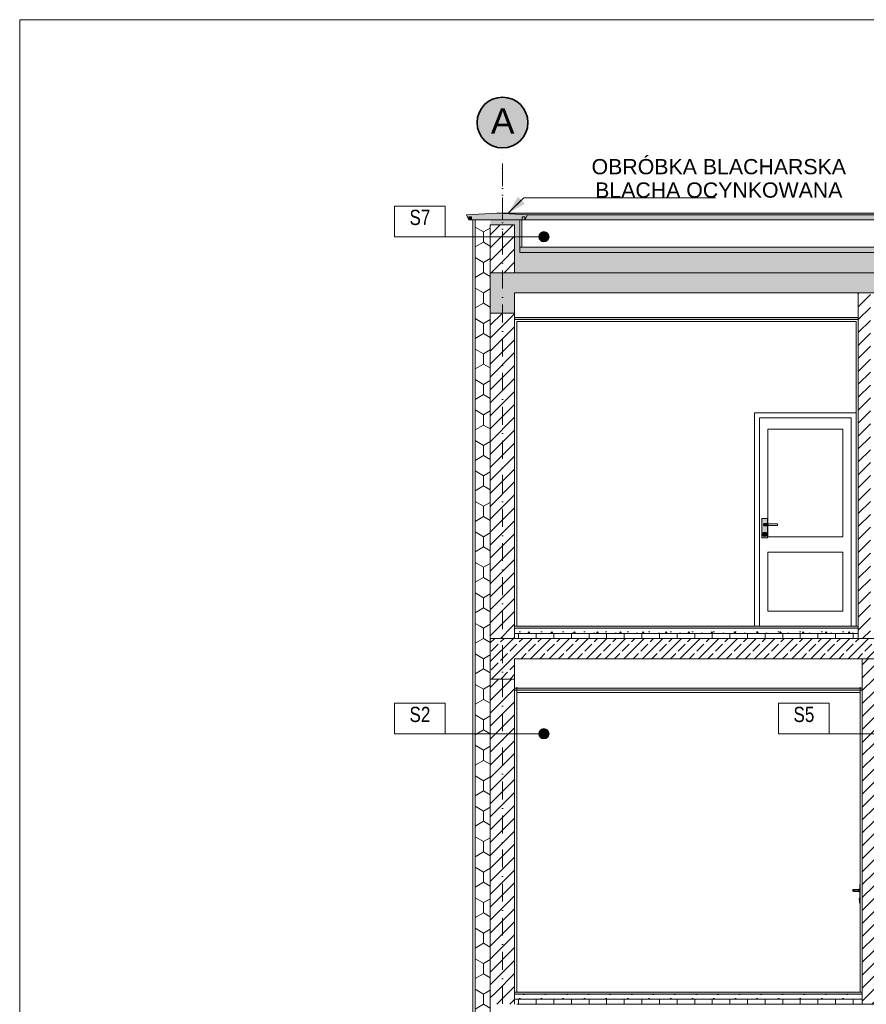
# Model space of a CAD drawing. Header units: millimetres. Extents: x -101298 to -58298, y 45839 to 66839.
# Tile 12 of 124: x -101298 to -92968, y 57149 to 66839. Entities that reach past the tile are written whole.
import ezdxf

# ---------------------------------------------------------------- set-up
doc = ezdxf.new("R2010")
doc.units = ezdxf.units.MM
doc.header["$MEASUREMENT"] = 0
doc.linetypes.add('Kropki i Kreski', pattern=[335.138881, 176.388884, -88.194442, 0, -70.555556])
for name, color, linetype, lineweight in [('Nowe_Konstrukcja - Belki_Nr_pióra__106', 252, 'Continuous', 13), ('Nowe_Konstrukcja - Belki_Nr_pióra__3', 7, 'Continuous', 13), ('Nowe_Konstrukcja - Stropy_Nr_pióra__21', 7, 'Continuous', 20), ('Nowe_Konstrukcja - Stropy_Nr_pióra__3', 7, 'Continuous', 13), ('Nowe_Konstrukcja - Ściany zew_Nr_pióra__106', 252, 'Continuous', 13), ('Nowe_Konstrukcja - Ściany zew_Nr_pióra__18', 9, 'Continuous', 15), ('Nowe_Konstrukcja - Ściany zew_Nr_pióra__19', 255, 'Continuous', 0), ('Nowe_Konstrukcja - Ściany zew_Nr_pióra__3', 7, 'Continuous', 13), ('Nowe_Osie_Nr_pióra__19', 255, 'Continuous', 0), ('Nowe_Osie_Nr_pióra__3', 7, 'Continuous', 13), ('Nowe_Osie_Nr_pióra__4', 8, 'Continuous', 13), ('Nowe_Osie_Nr_pióra__7', 7, 'Continuous', 35), ('Nowe_Tabelka_Nr_pióra__7', 7, 'Continuous', 35), ('Nowe_zagospodarowanie_Nr_pióra__21', 7, 'Continuous', 20)]:
    doc.layers.add(name, color=color, linetype=linetype, lineweight=lineweight)
for name, color, linetype, lineweight, true_color in [('Nowe_Konstrukcja - Belki_Nr_pióra__23', 7, 'Continuous', 13, 0x858585), ('Nowe_Konstrukcja - Stropy_Nr_pióra__23', 7, 'Continuous', 13, 0x858585), ('Nowe_Konstrukcja - Ściany zew_Nr_pióra__102', 7, 'Continuous', 13, 0x3e3e3e), ('Nowe_Konstrukcja - Ściany zew_Nr_pióra__142', 7, 'Continuous', 0, 0xe8e8e8), ('Nowe_Konstrukcja - Ściany zew_Nr_pióra__23', 7, 'Continuous', 13, 0x858585), ('Nowe_Konstrukcja - Ściany zew_Nr_pióra__61', 7, 'Continuous', 18, 0x6a6a6a), ('Nowe_Konstrukcja - Ściany zew_Nr_pióra__62', 7, 'Continuous', 18, 0xaaaaaa), ('Nowe_Opisy - Etykiety_Nr_pióra__81', 7, 'Continuous', 13, 0x6a6a6a)]:
    doc.layers.add(name, color=color, linetype=linetype, lineweight=lineweight, true_color=true_color)
doc.layers.add('Nowe_zagospodarowanie', color=7, linetype='Continuous')
doc.styles.add('STYL_AUTOMATYCZNY_1', font='arial.ttf')
doc.styles.add('STYL_AUTOMATYCZNY_2', font='arial.ttf', dxfattribs={"width": 0.8})
doc.dimstyles.new('STYL_AUTOMATYCZNY__2', dxfattribs={"dimtxt": 0.18, "dimasz": 182.4, "dimexe": 0.18, "dimexo": 0.0625, "dimgap": 0, "dimtad": 0, "dimtih": 1, "dimtoh": 1, "dimdec": 4, "dimzin": 0, "dimdsep": 46, "dimcen": 0.09, "dimadec": 0, "dimazin": 0, "dimtfac": 1, "dimtdec": 4, "dimtmove": 0, "dimatfit": 3, "dimldrblk": 'ARROWHEAD_5', "dimfxl": 0, "dimtolj": 1, "dimtzin": 0, "dimarcsym": 0})
pattern_1 = [(90, (0, 0), (-173.20508, 0), [100, -200]), (90, (-86.6, 150), (-173.20508, 0), [100, -200]), (150, (-4e-14, 100), (86.60254, 150), [100, -200]), (150, (-173.2, 100), (86.60254, 150), [100, -200]), (210, (0, 0), (-86.60254, 150), [100, -200]), (210, (-173.2, -7e-14), (-86.60254, 150), [100, -200])]
pattern_2 = [(0, (0, 0), (0, 389.7114), [24.375, -200.625]), (0, (112.5, 194.86), (0, 389.7114), [24.375, -200.625]), (60, (0, 0), (-337.5, 194.8557), [24.375, -200.625]), (60, (225, 0), (-337.5, 194.8557), [24.375, -200.625]), (120, (24.37, 0), (337.5, 194.8557), [24.375, -200.625]), (120, (249.38, 0), (337.5, 194.8557), [24.375, -200.625]), (0, (0, 37.5), (0, 75), [0, -75, 0, -112.5]), (45, (37.5, 37.5), (-53.03301, 53.03301), [0, -56.25, 0, -93.75])]
pattern_3 = [(45, (0, 0), (-63.63961, 63.63961), [])]
pattern_4 = [(45, (0, 0), (-91.92388, 91.92388), []), (45, (-45.96, 45.96), (-91.92388, 91.92388), [97.5, -32.5])]

# ---------------------------------------------------------------- blocks, each defined once
blk = doc.blocks.new('Polilinia_2_1', base_point=(-96139.6, 59812))
at = {"layer": 'Nowe_zagospodarowanie', "linetype": 'Continuous', "lineweight": 0, "true_color": 0x000000}
blk.add_hatch(color=18, dxfattribs=at).paths.add_polyline_path([(-96189.6, 59812), (-96185.8, 59792.8), (-96174.9, 59776.6), (-96158.7, 59765.8), (-96139.6, 59762), (-96120.5, 59765.8), (-96104.2, 59776.6), (-96093.4, 59792.8), (-96089.6, 59812), (-96093.4, 59831.1), (-96104.2, 59847.3), (-96120.5, 59858.2), (-96139.6, 59862), (-96158.7, 59858.2), (-96174.9, 59847.3), (-96185.8, 59831.1)])
at = {"layer": 'Nowe_zagospodarowanie_Nr_pióra__21', "color": 7, "linetype": 'Continuous', "lineweight": 20, "flags": 128}
blk.add_lwpolyline([(-96189.6, 59812), (-97110.1, 59812), (-97610.1, 59812), (-97610.1, 60062), (-97610.1, 60112), (-97110.1, 60112), (-97110.1, 59812)], dxfattribs=at)
at = {"layer": 'Nowe_zagospodarowanie_Nr_pióra__21', "color": 7, "linetype": 'Continuous', "lineweight": 20}
blk.add_circle((-96139.6, 59812), 50, dxfattribs=at)
blk = doc.blocks.new('Polilinia_3_1', base_point=(-92361.2, 59812))
at = {"layer": 'Nowe_zagospodarowanie', "linetype": 'Continuous', "lineweight": 0, "true_color": 0x000000}
blk.add_hatch(color=18, dxfattribs=at).paths.add_polyline_path([(-92411.2, 59812), (-92407.4, 59792.8), (-92396.5, 59776.6), (-92380.3, 59765.8), (-92361.2, 59762), (-92342, 59765.8), (-92325.8, 59776.6), (-92315, 59792.8), (-92311.2, 59812), (-92315, 59831.1), (-92325.8, 59847.3), (-92342, 59858.2), (-92361.2, 59862), (-92380.3, 59858.2), (-92396.5, 59847.3), (-92407.4, 59831.1)])
at = {"layer": 'Nowe_zagospodarowanie_Nr_pióra__21', "color": 7, "linetype": 'Continuous', "lineweight": 20, "flags": 128}
blk.add_lwpolyline([(-92411.2, 59812), (-93331.7, 59812), (-93831.7, 59812), (-93831.7, 60062), (-93831.7, 60112), (-93331.7, 60112), (-93331.7, 59812)], dxfattribs=at)
at = {"layer": 'Nowe_zagospodarowanie_Nr_pióra__21', "color": 7, "linetype": 'Continuous', "lineweight": 20}
blk.add_circle((-92361.2, 59812), 50, dxfattribs=at)
blk = doc.blocks.new('Polilinia_8_1', base_point=(-96139.6, 64703))
at = {"layer": 'Nowe_zagospodarowanie', "linetype": 'Continuous', "lineweight": 0, "true_color": 0x000000}
blk.add_hatch(color=18, dxfattribs=at).paths.add_polyline_path([(-96189.6, 64703), (-96185.8, 64683.9), (-96174.9, 64667.7), (-96158.7, 64656.8), (-96139.6, 64653), (-96120.5, 64656.8), (-96104.2, 64667.7), (-96093.4, 64683.9), (-96089.6, 64703), (-96093.4, 64722.2), (-96104.2, 64738.4), (-96120.5, 64749.2), (-96139.6, 64753), (-96158.7, 64749.2), (-96174.9, 64738.4), (-96185.8, 64722.2)])
at = {"layer": 'Nowe_zagospodarowanie_Nr_pióra__21', "color": 7, "linetype": 'Continuous', "lineweight": 20, "flags": 128}
blk.add_lwpolyline([(-96189.6, 64703), (-97110.1, 64703), (-97610.1, 64703), (-97610.1, 64953), (-97610.1, 65003), (-97110.1, 65003), (-97110.1, 64703)], dxfattribs=at)
at = {"layer": 'Nowe_zagospodarowanie_Nr_pióra__21', "color": 7, "linetype": 'Continuous', "lineweight": 20}
blk.add_circle((-96139.6, 64703), 50, dxfattribs=at)
blk = doc.blocks.new('ARROWHEAD_5')
at = {"linetype": 'Continuous', "lineweight": 0}
blk.add_hatch(color=0, dxfattribs=at).paths.add_polyline_path([(-1, 0.2679), (0, 0), (-1, -0.2679)])
at = {"color": 0, "linetype": 'Continuous', "lineweight": 0}
blk.add_line((0, 0), (-1, 0), dxfattribs=at)

msp = doc.modelspace()

# ---------------------------------------------------------------- hatches: boundary and pattern name
at = {"layer": 'Nowe_Konstrukcja - Belki_Nr_pióra__106', "linetype": 'Continuous', "lineweight": 13}
for points in [[(-70407.5, 64934.2), (-96602.8, 64934.2), (-96302.8, 64919.4), (-70707.1, 64919.4)], [(-96877.4, 64898.5), (-96877.4, 64869.7), (-96852.8, 64869.7), (-96852.8, 64898.5)]]:
    msp.add_hatch(color=252, dxfattribs=at).paths.add_polyline_path(points)
at = {"layer": 'Nowe_Konstrukcja - Belki_Nr_pióra__23', "linetype": 'Continuous', "lineweight": 13, "true_color": 0x858585}
msp.add_hatch(color=252, dxfattribs=at).paths.add_polyline_path([(-96352.8, 64869.4), (-96352.8, 64898.5), (-96328.2, 64898.5), (-96328.2, 64869.7), (-96302.8, 64919.4), (-96602.8, 64934.2), (-96902.8, 64919.4), (-96877.4, 64869.7), (-96877.4, 64898.5), (-96852.8, 64898.5), (-96852.8, 64869.4)])
at = {"layer": 'Nowe_Konstrukcja - Stropy_Nr_pióra__23', "linetype": 'Continuous', "lineweight": 0, "true_color": 0xe0e0e0}
for points in [[(-96352.8, 64898.5), (-96352.8, 64869.4), (-70657.2, 64869.4), (-70657.2, 64898.5), (-70669.3, 64898.5), (-70669.3, 64869.7), (-96328.2, 64869.7), (-96328.2, 64898.5)], [(-96302.8, 64919.4), (-96328.2, 64869.7), (-70681.7, 64869.7), (-70707.1, 64919.4)], [(-93047.8, 63909.4), (-96427.8, 63909.4), (-96427.8, 63889.4), (-93047.8, 63889.4)], [(-93047.8, 60869.4), (-96407.8, 60869.4), (-96407.8, 60849.4), (-93047.8, 60849.4)], [(-93007.4, 60259.4), (-96427, 60259.4), (-96427, 60239.4), (-93007.4, 60239.4)], [(-93007.8, 57269.4), (-96427.8, 57269.4), (-96427.8, 57249.4), (-93007.8, 57249.4)]]:
    msp.add_hatch(color=254, dxfattribs=at).paths.add_polyline_path(points)
at = {"layer": 'Nowe_Konstrukcja - Stropy_Nr_pióra__23', "linetype": 'Continuous', "lineweight": 13, "true_color": 0x858585}
msp.add_hatch(color=252, dxfattribs=at).paths.add_polyline_path([(-82267.8, 64599.4), (-96377.8, 64599.4), (-96377.8, 64549.4), (-82267.8, 64549.4)])
h = msp.add_hatch(dxfattribs=at)
h.set_pattern_fill('Beton_zbrojony_0001', color=252, style=0, pattern_type=2)
h.set_pattern_definition(pattern_4)
h.paths.add_polyline_path([(-96667.8, 64349.4), (-96667.8, 63949.4), (-96427.8, 63949.4), (-96427.8, 64149.4), (-86767.8, 64149.4), (-86767.8, 63949.4), (-86527.8, 63949.4), (-86527.8, 64149.4), (-82267.8, 64149.4), (-82267.8, 64349.4)])
h = msp.add_hatch(dxfattribs=at)
h.set_pattern_fill('Styropian_0001', color=252, style=0, pattern_type=2)
h.set_pattern_definition(pattern_1)
h.paths.add_polyline_path([(-93047.8, 60799.4), (-96425.4, 60799.4), (-96425.4, 60749.4), (-93047.8, 60749.4)])
h = msp.add_hatch(dxfattribs=at)
h.set_pattern_fill('Beton_lekki_0001', color=252, style=0, pattern_type=2)
h.set_pattern_definition(pattern_2)
h.paths.add_polyline_path([(-93047.8, 60849.4), (-96407.8, 60849.4), (-96407.8, 60799.4), (-93047.8, 60799.4)])
h = msp.add_hatch(dxfattribs=at)
h.set_pattern_fill('Beton_zbrojony_0001', color=252, style=0, pattern_type=2)
h.set_pattern_definition(pattern_4)
h.paths.add_polyline_path([(-96667.8, 60349.4), (-96427.8, 60349.4), (-96427.8, 60549.4), (-86767.8, 60549.4), (-86767.8, 60349.4), (-86527.8, 60349.4), (-86527.8, 60549.4), (-86527.8, 60749.4), (-96667.8, 60749.4), (-96667.8, 60549.4)])
h = msp.add_hatch(dxfattribs=at)
h.set_pattern_fill('Beton_lekki_0001', color=252, style=0, pattern_type=2)
h.set_pattern_definition(pattern_2)
h.paths.add_polyline_path([(-93007.8, 57249.4), (-96427.8, 57249.4), (-96427.8, 57199.4), (-93007.8, 57199.4)])
h = msp.add_hatch(dxfattribs=at)
h.set_pattern_fill('Styropian_0001', color=252, style=0, pattern_type=2)
h.set_pattern_definition(pattern_1)
h.paths.add_polyline_path([(-93007.8, 57199.4), (-96427.8, 57199.4), (-96427.8, 57149.4), (-93007.8, 57149.4)])
at = {"layer": 'Nowe_Konstrukcja - Ściany zew_Nr_pióra__102', "linetype": 'Continuous', "lineweight": 13, "true_color": 0x3e3e3e}
for points in [[(-93978.2, 61875.4), (-93979, 61875.9), (-93980.8, 61869.4), (-93979.8, 61869.4)], [(-93979.8, 61869.4), (-93980.8, 61869.4), (-93979, 61862.9), (-93978.2, 61863.4)], [(-93973.8, 61879.8), (-93974.3, 61880.7), (-93979, 61875.9), (-93978.2, 61875.4)], [(-93978.2, 61863.4), (-93979, 61862.9), (-93974.3, 61858.1), (-93973.8, 61859)], [(-93973.8, 61859), (-93974.3, 61858.1), (-93967.8, 61856.4), (-93967.8, 61857.4)], [(-93967.8, 61857.4), (-93967.8, 61856.4), (-93961.3, 61858.1), (-93961.8, 61859)], [(-93961.8, 61859), (-93961.3, 61858.1), (-93960, 61859.4), (-93961.4, 61859.4)], [(-93973.9, 61786.9), (-93974.7, 61787.4), (-93975.8, 61783.4), (-93974.8, 61783.4)], [(-93974.8, 61783.4), (-93975.8, 61783.4), (-93974.7, 61779.4), (-93973.9, 61779.9)], [(-93973.9, 61779.9), (-93974.7, 61779.4), (-93971.8, 61776.5), (-93971.3, 61777.3)], [(-93971.3, 61777.3), (-93971.8, 61776.5), (-93967.8, 61775.4), (-93967.8, 61776.4)], [(-93967.8, 61776.4), (-93967.8, 61775.4), (-93963.8, 61776.5), (-93964.3, 61777.3)], [(-93964.3, 61777.3), (-93963.8, 61776.5), (-93960.9, 61779.4), (-93961.7, 61779.9)], [(-93040.8, 58269.4), (-93040.8, 58263.4), (-93030.8, 58262.9), (-93030.8, 58269.4)], [(-93040.8, 58263.4), (-93040.8, 58259), (-93030.8, 58258.1), (-93030.8, 58262.9)], [(-93040.8, 58259), (-93040.8, 58257.4), (-93030.8, 58256.4), (-93030.8, 58258.1)], [(-93036.8, 58183.4), (-93036.8, 58179.9), (-93034.8, 58179.4), (-93034.8, 58183.4)], [(-93036.8, 58179.9), (-93036.8, 58177.3), (-93034.8, 58176.5), (-93034.8, 58179.4)], [(-93036.8, 58177.3), (-93036.8, 58176.4), (-93034.8, 58175.4), (-93034.8, 58176.5)]]:
    msp.add_hatch(color=250, dxfattribs=at).paths.add_polyline_path(points)
at = {"layer": 'Nowe_Konstrukcja - Ściany zew_Nr_pióra__106', "linetype": 'Continuous', "lineweight": 13}
for points in [[(-93987.8, 61774.4), (-93989.8, 61774.4), (-93986.8, 61763.4), (-93985.1, 61764.4)], [(-93985.1, 61764.4), (-93986.8, 61763.4), (-93978.8, 61755.3), (-93977.8, 61757.1)], [(-93977.8, 61757.1), (-93978.8, 61755.3), (-93967.8, 61752.4), (-93967.8, 61754.4)], [(-93967.8, 61754.4), (-93967.8, 61752.4), (-93956.8, 61755.3), (-93957.8, 61757.1)], [(-93961.7, 61786.9), (-93960.9, 61787.4), (-93963.8, 61790.3), (-93964.3, 61789.5)], [(-93091.8, 58260.7), (-93091.8, 58264.4), (-93098.8, 58264.4), (-93098.8, 58260.7)], [(-93040.8, 58259.4), (-93040.8, 58260.7), (-93091.8, 58260.7), (-93091.8, 58259.4)], [(-93034.8, 58164.4), (-93034.8, 58157.1), (-93030.8, 58155.3), (-93030.8, 58163.4)]]:
    msp.add_hatch(color=252, dxfattribs=at).paths.add_polyline_path(points)
at = {"layer": 'Nowe_Konstrukcja - Ściany zew_Nr_pióra__142', "linetype": 'Continuous', "lineweight": 0, "true_color": 0xe8e8e8}
for points in [[(-93947.8, 61774.4), (-93945.8, 61774.4), (-93948.7, 61785.4), (-93950.5, 61784.4)], [(-93091.8, 58278.1), (-93091.8, 58279.4), (-93098.8, 58279.4), (-93098.8, 58278.1)], [(-93091.8, 58274.4), (-93091.8, 58278.1), (-93098.8, 58278.1), (-93098.8, 58274.4)], [(-93040.8, 58278.1), (-93040.8, 58279.4), (-93091.8, 58279.4), (-93091.8, 58278.1)], [(-93040.8, 58274.4), (-93040.8, 58278.1), (-93091.8, 58278.1), (-93091.8, 58274.4)]]:
    msp.add_hatch(color=254, dxfattribs=at).paths.add_polyline_path(points)
at = {"layer": 'Nowe_Konstrukcja - Ściany zew_Nr_pióra__18', "linetype": 'Continuous', "lineweight": 15}
h = msp.add_hatch(color=9, dxfattribs=at)
h.paths.add_polyline_path([(-93939.3, 61929.4), (-93996.3, 61929.4), (-93996.3, 61739.4), (-93939.3, 61739.4), (-93939.3, 61859.5), (-93942.8, 61859.4), (-93960, 61859.4), (-93961.3, 61858.1), (-93967.8, 61856.4), (-93974.3, 61858.1), (-93979, 61862.9), (-93980.8, 61869.4), (-93979, 61875.9), (-93974.3, 61880.7), (-93967.8, 61882.4), (-93961.3, 61880.7), (-93960, 61879.4), (-93942.8, 61879.4), (-93939.3, 61879.3)])
h.paths.add_polyline_path([(-93986.8, 61763.4), (-93989.8, 61774.4), (-93986.8, 61785.4), (-93978.8, 61793.5), (-93967.8, 61796.4), (-93956.8, 61793.5), (-93948.7, 61785.4), (-93945.8, 61774.4), (-93948.7, 61763.4), (-93956.8, 61755.3), (-93967.8, 61752.4), (-93978.8, 61755.3)], flags=0)
for points in [[(-93967.8, 61859.4), (-93942.8, 61859.4), (-93942.8, 61879.4), (-93967.8, 61879.4), (-93972.8, 61878.1), (-93976.5, 61874.4), (-93977.8, 61869.4), (-93976.5, 61864.4), (-93972.8, 61860.7)], [(-93942.8, 61879.4), (-93942.8, 61859.4), (-93929.4, 61859.8), (-93929.4, 61879)], [(-93950.5, 61764.4), (-93948.7, 61763.4), (-93945.8, 61774.4), (-93947.8, 61774.4)], [(-93027.8, 58139.4), (-93027.8, 58329.4), (-93030.8, 58329.4), (-93030.8, 58139.4)], [(-93034.8, 58194.4), (-93034.8, 58191.7), (-93030.8, 58193.5), (-93030.8, 58196.4)]]:
    msp.add_hatch(color=9, dxfattribs=at).paths.add_polyline_path(points)
h = msp.add_hatch(color=9, dxfattribs=at)
h.paths.add_polyline_path([(-93987.8, 61774.4), (-93985.1, 61764.4), (-93977.8, 61757.1), (-93967.8, 61754.4), (-93957.8, 61757.1), (-93950.5, 61764.4), (-93947.8, 61774.4), (-93950.5, 61784.4), (-93957.8, 61791.7), (-93967.8, 61794.4), (-93977.8, 61791.7), (-93985.1, 61784.4)])
h.paths.add_polyline_path([(-93975.8, 61783.4), (-93974.7, 61787.4), (-93971.8, 61790.3), (-93967.8, 61791.4), (-93963.8, 61790.3), (-93960.9, 61787.4), (-93959.8, 61783.4), (-93960.9, 61779.4), (-93963.8, 61776.5), (-93967.8, 61775.4), (-93971.8, 61776.5), (-93974.7, 61779.4)], flags=0)
at = {"layer": 'Nowe_Konstrukcja - Ściany zew_Nr_pióra__19', "linetype": 'Continuous', "lineweight": 0}
for points in [[(-93957.8, 61791.7), (-93956.8, 61793.5), (-93967.8, 61796.4), (-93967.8, 61794.4)], [(-93950.5, 61784.4), (-93948.7, 61785.4), (-93956.8, 61793.5), (-93957.8, 61791.7)]]:
    msp.add_hatch(color=255, dxfattribs=at).paths.add_polyline_path(points)
at = {"layer": 'Nowe_Konstrukcja - Ściany zew_Nr_pióra__23', "linetype": 'Continuous', "lineweight": 13, "true_color": 0x858585}
h = msp.add_hatch(dxfattribs=at)
h.set_pattern_fill('Styropian_0001', color=252, style=0, pattern_type=2)
h.set_pattern_definition(pattern_1)
h.paths.add_polyline_path([(-96667.8, 64869.4), (-96817.8, 64869.4), (-96817.8, 60869.4), (-96667.8, 60869.4)])
h = msp.add_hatch(dxfattribs=at)
h.set_pattern_fill('Styropian_0001', color=252, style=0, pattern_type=2)
h.set_pattern_definition(pattern_1)
h.paths.add_polyline_path([(-96667.8, 64869.4), (-96667.8, 64819.4), (-96547.8, 64819.4), (-96427.8, 64819.4), (-96427.8, 64549.4), (-96427.8, 64449.4), (-82267.8, 64449.4), (-82267.8, 64549.4), (-96377.8, 64549.4), (-96377.8, 64869.4), (-96427.8, 64869.4), (-96547.8, 64869.4)])
h = msp.add_hatch(dxfattribs=at)
h.set_pattern_fill('Bloczki_ceramiczne_0001', color=252, style=0, pattern_type=2)
h.set_pattern_definition(pattern_3)
h.paths.add_polyline_path([(-96427.8, 64819.4), (-96667.8, 64819.4), (-96667.8, 64469.4), (-96427.8, 64469.4)])
h = msp.add_hatch(dxfattribs=at)
h.set_pattern_fill('Bloczki_ceramiczne_0001', color=252, style=0, pattern_type=2)
h.set_pattern_definition(pattern_3)
h.paths.add_polyline_path([(-96667.8, 64469.4), (-96667.8, 64349.4), (-96547.8, 64349.4), (-96427.8, 64349.4), (-96427.8, 64469.4)])
h = msp.add_hatch(dxfattribs=at)
h.set_pattern_fill('Styropian_0001', color=252, style=0, pattern_type=2)
h.set_pattern_definition(pattern_1)
h.paths.add_polyline_path([(-82267.8, 64449.4), (-96427.8, 64449.4), (-96427.8, 64349.4), (-82267.8, 64349.4)])
h = msp.add_hatch(dxfattribs=at)
h.set_pattern_fill('Bloczki_ceramiczne_0001', color=252, style=0, pattern_type=2)
h.set_pattern_definition(pattern_3)
h.paths.add_polyline_path([(-92927.8, 64149.4), (-93047.8, 64149.4), (-93047.8, 60749.1), (-92927.8, 60749.1)])
h = msp.add_hatch(dxfattribs=at)
h.set_pattern_fill('Bloczki_ceramiczne_0001', color=252, style=0, pattern_type=2)
h.set_pattern_definition(pattern_3)
h.paths.add_polyline_path([(-96667.8, 63952.1), (-96667.8, 60869.4), (-96427.8, 60869.4), (-96427.8, 63952.1)])
for points in [[(-93961.8, 61879.8), (-93961.3, 61880.7), (-93967.8, 61882.4), (-93967.8, 61881.4)], [(-93961.8, 61879.8), (-93961.4, 61879.4), (-93960, 61879.4), (-93961.3, 61880.7)], [(-93964.3, 61789.5), (-93963.8, 61790.3), (-93967.8, 61791.4), (-93967.8, 61790.4)], [(-93957.8, 61757.1), (-93956.8, 61755.3), (-93948.7, 61763.4), (-93950.5, 61764.4)], [(-93040.8, 58260.7), (-93040.8, 58264.4), (-93091.8, 58264.4), (-93091.8, 58260.7)], [(-93034.8, 58174.4), (-93034.8, 58164.4), (-93030.8, 58163.4), (-93030.8, 58174.4)]]:
    msp.add_hatch(color=252, dxfattribs=at).paths.add_polyline_path(points)
h = msp.add_hatch(dxfattribs=at)
h.set_pattern_fill('Styropian_0001', color=252, style=0, pattern_type=2)
h.set_pattern_definition(pattern_1)
h.paths.add_polyline_path([(-96667.8, 60869.4), (-96817.8, 60869.4), (-96817.8, 57269.4), (-96667.8, 57269.4)])
h = msp.add_hatch(dxfattribs=at)
h.set_pattern_fill('Bloczki_ceramiczne_0001', color=252, style=0, pattern_type=2)
h.set_pattern_definition(pattern_3)
h.paths.add_polyline_path([(-96667.8, 60749.4), (-96547.8, 60749.4), (-96427.8, 60749.4), (-96427.8, 60869.4), (-96667.8, 60869.4)])
h = msp.add_hatch(dxfattribs=at)
h.set_pattern_fill('Bloczki_ceramiczne_0001', color=252, style=0, pattern_type=2)
h.set_pattern_definition(pattern_3)
h.paths.add_polyline_path([(-92887.8, 60549.4), (-93007.8, 60549.4), (-93007.8, 57149.4), (-92887.8, 57149.4)])
h = msp.add_hatch(dxfattribs=at)
h.set_pattern_fill('Bloczki_ceramiczne_0001', color=252, style=0, pattern_type=2)
h.set_pattern_definition(pattern_3)
h.paths.add_polyline_path([(-96667.8, 57269.4), (-96427.8, 57269.4), (-96427.8, 60349.4), (-96667.8, 60349.4)])
h = msp.add_hatch(dxfattribs=at)
h.set_pattern_fill('Styropian_0001', color=252, style=0, pattern_type=2)
h.set_pattern_definition(pattern_1)
h.paths.add_polyline_path([(-96667.8, 57269.4), (-96817.8, 57269.4), (-96817.8, 53669.4), (-96667.8, 53669.4)])
h = msp.add_hatch(dxfattribs=at)
h.set_pattern_fill('Bloczki_ceramiczne_0001', color=252, style=0, pattern_type=2)
h.set_pattern_definition(pattern_3)
h.paths.add_polyline_path([(-96667.8, 57149.4), (-96547.8, 57149.4), (-96427.8, 57149.4), (-96427.8, 57269.4), (-96667.8, 57269.4)])
at = {"layer": 'Nowe_Konstrukcja - Ściany zew_Nr_pióra__61', "linetype": 'Continuous', "lineweight": 18, "true_color": 0x6a6a6a}
for points in [[(-93979.8, 61869.4), (-93978.2, 61863.4), (-93973.8, 61859), (-93967.8, 61857.4), (-93961.8, 61859), (-93961.4, 61859.4), (-93967.8, 61859.4), (-93972.8, 61860.7), (-93976.5, 61864.4), (-93977.8, 61869.4), (-93976.5, 61874.4), (-93972.8, 61878.1), (-93967.8, 61879.4), (-93961.4, 61879.4), (-93961.8, 61879.8), (-93967.8, 61881.4), (-93973.8, 61879.8), (-93978.2, 61875.4)], [(-93967.8, 61881.4), (-93967.8, 61882.4), (-93974.3, 61880.7), (-93973.8, 61879.8)], [(-93960.8, 61783.4), (-93961.7, 61786.9), (-93964.3, 61789.5), (-93967.8, 61790.4), (-93971.3, 61789.5), (-93973.9, 61786.9), (-93974.8, 61783.4), (-93973.9, 61779.9), (-93971.3, 61777.3), (-93967.8, 61776.4), (-93964.3, 61777.3), (-93961.7, 61779.9)], [(-93971.3, 61789.5), (-93971.8, 61790.3), (-93974.7, 61787.4), (-93973.9, 61786.9)], [(-93961.7, 61779.9), (-93960.9, 61779.4), (-93959.8, 61783.4), (-93960.8, 61783.4)], [(-93040.8, 58275.4), (-93040.8, 58269.4), (-93030.8, 58269.4), (-93030.8, 58275.9)], [(-93036.8, 58190.4), (-93036.8, 58189.5), (-93034.8, 58190.3), (-93034.8, 58191.4)], [(-93036.8, 58189.5), (-93036.8, 58186.9), (-93034.8, 58187.4), (-93034.8, 58190.3)], [(-93036.8, 58186.9), (-93036.8, 58183.4), (-93034.8, 58183.4), (-93034.8, 58187.4)]]:
    msp.add_hatch(color=251, dxfattribs=at).paths.add_polyline_path(points)
at = {"layer": 'Nowe_Konstrukcja - Ściany zew_Nr_pióra__62', "linetype": 'Continuous', "lineweight": 18, "true_color": 0xaaaaaa}
for points in [[(-93977.8, 61791.7), (-93978.8, 61793.5), (-93986.8, 61785.4), (-93985.1, 61784.4)], [(-93091.8, 58264.4), (-93091.8, 58269.4), (-93098.8, 58269.4), (-93098.8, 58264.4)], [(-93040.8, 58264.4), (-93040.8, 58269.4), (-93091.8, 58269.4), (-93091.8, 58264.4)], [(-93034.8, 58184.4), (-93034.8, 58174.4), (-93030.8, 58174.4), (-93030.8, 58185.4)], [(-93034.8, 58157.1), (-93034.8, 58154.4), (-93030.8, 58152.4), (-93030.8, 58155.3)]]:
    msp.add_hatch(color=253, dxfattribs=at).paths.add_polyline_path(points)
at = {"layer": 'Nowe_Osie_Nr_pióra__19', "linetype": 'Continuous', "lineweight": 0}
msp.add_hatch(color=255, dxfattribs=at).paths.add_polyline_path([(-96547.8, 65576.6, 1), (-96547.8, 66076.6, 1)])

# ---------------------------------------------------------------- linework, layer by layer
at = {"layer": 'Nowe_Konstrukcja - Belki_Nr_pióra__3', "color": 7, "linetype": 'Continuous', "lineweight": 13}
for p, q in [((-96902.8, 64919.4), (-96602.8, 64934.2)), ((-70407.5, 64934.2), (-96602.8, 64934.2)), ((-96302.8, 64919.4), (-96602.8, 64934.2)), ((-96877.4, 64869.7), (-96902.8, 64919.4)), ((-96877.4, 64869.7), (-96877.4, 64898.5)), ((-96877.4, 64898.5), (-96852.8, 64898.5)), ((-96852.8, 64869.7), (-96877.4, 64869.7)), ((-96852.8, 64869.4), (-96852.8, 64898.5)), ((-96852.8, 64869.4), (-96352.8, 64869.4)), ((-96352.8, 64869.4), (-96352.8, 64898.5)), ((-96352.8, 64898.5), (-96328.2, 64898.5)), ((-70657.2, 64869.4), (-96352.8, 64869.4)), ((-96328.2, 64869.7), (-96302.8, 64919.4)), ((-96328.2, 64869.7), (-96328.2, 64898.5)), ((-70681.7, 64869.7), (-96328.2, 64869.7)), ((-70707.1, 64919.4), (-96302.8, 64919.4))]:
    msp.add_line(p, q, dxfattribs=at)
at = {"layer": 'Nowe_Konstrukcja - Stropy_Nr_pióra__21', "color": 7, "linetype": 'Continuous', "lineweight": 20, "flags": 128}
for points in [[(-96667.8, 64349.4), (-96667.8, 63949.4), (-96427.8, 63949.4), (-96427.8, 64149.4), (-86767.8, 64149.4), (-86767.8, 63949.4), (-86527.8, 63949.4), (-86527.8, 64149.4), (-82267.8, 64149.4), (-82267.8, 64349.4)], [(-96667.8, 60349.4), (-96427.8, 60349.4), (-96427.8, 60549.4), (-86767.8, 60549.4), (-86767.8, 60349.4), (-86527.8, 60349.4), (-86527.8, 60549.4), (-86527.8, 60749.4), (-96667.8, 60749.4), (-96667.8, 60549.4)]]:
    msp.add_lwpolyline(points, close=True, dxfattribs=at)
at = {"layer": 'Nowe_Konstrukcja - Stropy_Nr_pióra__3', "color": 7, "linetype": 'Continuous', "lineweight": 13}
for p, q in [((-96377.8, 64549.4), (-82661.6, 64549.4)), ((-96427.8, 63909.4), (-93047.8, 63909.4)), ((-96427.8, 63909.4), (-93047.8, 63909.4)), ((-96427.8, 63889.4), (-93047.8, 63889.4)), ((-96427.8, 63889.4), (-93047.8, 63889.4)), ((-96427.8, 60849.4), (-93047.8, 60849.4)), ((-96427.8, 60799.4), (-93047.8, 60799.4)), ((-96407.8, 60849.4), (-93047.8, 60849.4)), ((-96407.8, 60799.4), (-93047.8, 60799.4)), ((-96407.8, 60749.4), (-86527.8, 60749.4)), ((-96407.8, 60549.4), (-93007.8, 60549.4)), ((-96427, 60259.4), (-93007.4, 60259.4)), ((-96427, 60239.4), (-93007.4, 60239.4)), ((-96407.4, 60259.4), (-93007.4, 60259.4)), ((-96407.4, 60239.4), (-93007.4, 60239.4)), ((-96427.8, 57249.4), (-93007.8, 57249.4)), ((-96427.8, 57199.4), (-93007.8, 57199.4)), ((-96407.8, 57249.4), (-93007.8, 57249.4)), ((-96407.8, 57199.4), (-93007.8, 57199.4)), ((-96407.8, 57149.4), (-86527.8, 57149.4)), ((-96407.8, 57149.4), (-86527.8, 57149.4))]:
    msp.add_line(p, q, dxfattribs=at)
at = {"layer": 'Nowe_Konstrukcja - Ściany zew_Nr_pióra__3', "color": 7, "linetype": 'Continuous', "lineweight": 13}
for p, q in [((-96837.8, 60869.4), (-96837.8, 64869.4)), ((-96817.8, 60869.4), (-96817.8, 64869.4)), ((-96377.8, 64549.4), (-96377.8, 64869.4)), ((-96377.8, 64549.4), (-96377.8, 64869.4)), ((-96357.8, 64599.4), (-96357.8, 64869.4)), ((-96667.8, 64819.4), (-96427.8, 64819.4)), ((-96667.8, 64469.4), (-96667.8, 64819.4)), ((-96667.8, 64469.4), (-96667.8, 64819.4)), ((-96427.8, 64469.4), (-96427.8, 64819.4)), ((-96427.8, 64469.4), (-96427.8, 64819.4)), ((-96377.8, 64599.4), (-82622.4, 64599.4)), ((-96817.8, 60869.4), (-96817.8, 64469.4)), ((-96667.8, 60869.4), (-96667.8, 64469.4)), ((-96667.8, 64469.4), (-96667.8, 64469.4)), ((-96667.8, 60869.4), (-96667.8, 64469.4)), ((-96427.8, 64349.4), (-96427.8, 64469.4)), ((-96427.8, 64349.4), (-96427.8, 64469.4)), ((-96427.8, 60869.4), (-96427.8, 64149.4)), ((-96427.8, 60869.4), (-96427.8, 64149.4)), ((-93067.8, 64149.4), (-93047.8, 64149.4)), ((-93047.8, 60749.4), (-93047.8, 64149.4)), ((-93047.8, 60869.4), (-93047.8, 64149.4)), ((-96407.8, 63869.4), (-93067.8, 63869.4)), ((-96407.8, 60869.4), (-96407.8, 63869.4)), ((-93067.8, 62969.4), (-93067.8, 63869.4)), ((-93067.8, 60869.4), (-93067.8, 63869.4)), ((-94067.8, 62969.4), (-94067.8, 62919.4)), ((-93067.8, 62969.4), (-94067.8, 62969.4)), ((-94067.8, 62919.4), (-94067.8, 60869.4)), ((-94017.8, 62809.4), (-94017.8, 62919.4)), ((-94017.8, 62919.4), (-93117.8, 62919.4)), ((-93117.8, 62919.4), (-93117.8, 62809.4)), ((-94017.8, 61019.4), (-94017.8, 62809.4)), ((-93197.8, 62809.4), (-93937.8, 62809.4)), ((-93937.8, 62809.4), (-93937.8, 61879.3)), ((-93197.8, 61749.4), (-93197.8, 62809.4)), ((-93117.8, 62809.4), (-93117.8, 61019.4)), ((-93996.3, 61929.4), (-93939.3, 61929.4)), ((-93996.3, 61739.4), (-93996.3, 61929.4)), ((-93939.3, 61929.4), (-93939.3, 61879.3)), ((-93980.8, 61869.4), (-93979, 61875.9)), ((-93979, 61862.9), (-93980.8, 61869.4)), ((-93979.8, 61869.4), (-93978.2, 61875.4)), ((-93978.2, 61863.4), (-93979.8, 61869.4)), ((-93979, 61875.9), (-93974.3, 61880.7)), ((-93974.3, 61858.1), (-93979, 61862.9)), ((-93978.2, 61875.4), (-93973.8, 61879.8)), ((-93973.8, 61859), (-93978.2, 61863.4)), ((-93977.8, 61869.4), (-93976.5, 61874.4)), ((-93976.5, 61864.4), (-93977.8, 61869.4)), ((-93976.5, 61874.4), (-93972.8, 61878.1)), ((-93972.8, 61860.7), (-93976.5, 61864.4)), ((-93974.3, 61880.7), (-93967.8, 61882.4)), ((-93967.8, 61856.4), (-93974.3, 61858.1)), ((-93973.8, 61879.8), (-93967.8, 61881.4)), ((-93967.8, 61857.4), (-93973.8, 61859)), ((-93972.8, 61878.1), (-93967.8, 61879.4)), ((-93967.8, 61859.4), (-93972.8, 61860.7)), ((-93967.8, 61882.4), (-93961.3, 61880.7)), ((-93967.8, 61881.4), (-93961.8, 61879.8)), ((-93967.8, 61879.4), (-93942.8, 61879.4)), ((-93942.8, 61859.4), (-93967.8, 61859.4)), ((-93961.8, 61859), (-93967.8, 61857.4)), ((-93961.3, 61858.1), (-93967.8, 61856.4)), ((-93961.8, 61879.8), (-93961.4, 61879.4)), ((-93961.4, 61859.4), (-93961.8, 61859)), ((-93961.3, 61880.7), (-93960, 61879.4)), ((-93960, 61859.4), (-93961.3, 61858.1)), ((-93942.8, 61879.4), (-93929.4, 61879)), ((-93929.4, 61859.8), (-93942.8, 61859.4)), ((-93939.3, 61859.5), (-93939.3, 61739.4)), ((-93937.8, 61859.5), (-93937.8, 61749.4)), ((-93929.4, 61879), (-93902.7, 61878.2)), ((-93902.7, 61860.6), (-93929.4, 61859.8)), ((-93902.7, 61878.2), (-93876.3, 61877.4)), ((-93876.3, 61861.4), (-93902.7, 61860.6)), ((-93876.3, 61877.4), (-93850.4, 61876.7)), ((-93850.4, 61862.1), (-93876.3, 61861.4)), ((-93850.4, 61876.7), (-93842.3, 61876.4)), ((-93842.3, 61862.4), (-93850.4, 61862.1)), ((-93842.3, 61876.4), (-93842.3, 61862.4)), ((-93939.3, 61739.4), (-93996.3, 61739.4)), ((-93989.8, 61774.4), (-93986.8, 61785.4)), ((-93986.8, 61763.4), (-93989.8, 61774.4)), ((-93987.8, 61774.4), (-93985.1, 61784.4)), ((-93985.1, 61764.4), (-93987.8, 61774.4)), ((-93986.8, 61785.4), (-93978.8, 61793.5)), ((-93978.8, 61755.3), (-93986.8, 61763.4)), ((-93985.1, 61784.4), (-93977.8, 61791.7)), ((-93977.8, 61757.1), (-93985.1, 61764.4)), ((-93978.8, 61793.5), (-93967.8, 61796.4)), ((-93967.8, 61752.4), (-93978.8, 61755.3)), ((-93977.8, 61791.7), (-93967.8, 61794.4)), ((-93967.8, 61754.4), (-93977.8, 61757.1)), ((-93975.8, 61783.4), (-93974.7, 61787.4)), ((-93974.7, 61779.4), (-93975.8, 61783.4)), ((-93974.8, 61783.4), (-93973.9, 61786.9)), ((-93973.9, 61779.9), (-93974.8, 61783.4)), ((-93974.7, 61787.4), (-93971.8, 61790.3)), ((-93971.8, 61776.5), (-93974.7, 61779.4)), ((-93973.9, 61786.9), (-93971.3, 61789.5)), ((-93971.3, 61777.3), (-93973.9, 61779.9)), ((-93971.8, 61790.3), (-93967.8, 61791.4)), ((-93967.8, 61775.4), (-93971.8, 61776.5)), ((-93971.3, 61789.5), (-93967.8, 61790.4)), ((-93967.8, 61776.4), (-93971.3, 61777.3)), ((-93967.8, 61796.4), (-93956.8, 61793.5)), ((-93967.8, 61794.4), (-93957.8, 61791.7)), ((-93967.8, 61791.4), (-93963.8, 61790.3)), ((-93967.8, 61790.4), (-93964.3, 61789.5)), ((-93964.3, 61777.3), (-93967.8, 61776.4)), ((-93963.8, 61776.5), (-93967.8, 61775.4)), ((-93957.8, 61757.1), (-93967.8, 61754.4)), ((-93956.8, 61755.3), (-93967.8, 61752.4)), ((-93964.3, 61789.5), (-93961.7, 61786.9)), ((-93961.7, 61779.9), (-93964.3, 61777.3)), ((-93963.8, 61790.3), (-93960.9, 61787.4)), ((-93960.9, 61779.4), (-93963.8, 61776.5)), ((-93961.7, 61786.9), (-93960.8, 61783.4)), ((-93960.8, 61783.4), (-93961.7, 61779.9)), ((-93960.9, 61787.4), (-93959.8, 61783.4)), ((-93959.8, 61783.4), (-93960.9, 61779.4)), ((-93957.8, 61791.7), (-93950.5, 61784.4)), ((-93950.5, 61764.4), (-93957.8, 61757.1)), ((-93956.8, 61793.5), (-93948.7, 61785.4)), ((-93948.7, 61763.4), (-93956.8, 61755.3)), ((-93950.5, 61784.4), (-93947.8, 61774.4)), ((-93947.8, 61774.4), (-93950.5, 61764.4)), ((-93948.7, 61785.4), (-93945.8, 61774.4)), ((-93945.8, 61774.4), (-93948.7, 61763.4)), ((-93937.8, 61749.4), (-93197.8, 61749.4)), ((-93197.8, 61599.4), (-93937.8, 61599.4)), ((-93937.8, 61599.4), (-93937.8, 61019.4)), ((-93197.8, 61019.4), (-93197.8, 61599.4)), ((-94017.8, 60869.4), (-94017.8, 61019.4)), ((-93937.8, 61019.4), (-93197.8, 61019.4)), ((-93117.8, 61019.4), (-93117.8, 60869.4)), ((-96837.8, 57269.4), (-96837.8, 60869.4)), ((-96817.8, 57269.4), (-96817.8, 60869.4)), ((-96817.8, 57269.4), (-96817.8, 60869.4)), ((-96667.8, 57269.4), (-96667.8, 60869.4)), ((-96667.8, 57269.4), (-96667.8, 60869.4)), ((-96427.8, 60749.4), (-96427.8, 60869.4)), ((-96427.8, 60749.4), (-96427.8, 60869.4)), ((-96427.8, 60869.4), (-93047.8, 60869.4)), ((-96407.8, 60749.4), (-86527.8, 60749.4)), ((-96427.8, 57269.4), (-96427.8, 60549.4)), ((-96427.8, 57269.4), (-96427.8, 60549.4)), ((-93027.8, 60549.4), (-93007.8, 60549.4)), ((-93007.8, 57149.4), (-93007.8, 60549.4)), ((-93007.8, 57269.4), (-93007.8, 60549.4)), ((-96407.8, 57269.4), (-96407.8, 60269.4)), ((-93027.8, 57269.4), (-93027.8, 60269.4)), ((-96407.4, 60219.4), (-93027.4, 60219.4)), ((-93098.8, 58278.1), (-93098.8, 58279.4)), ((-93091.8, 58279.4), (-93098.8, 58279.4)), ((-93098.8, 58274.4), (-93098.8, 58278.1)), ((-93098.8, 58269.4), (-93098.8, 58274.4)), ((-93098.8, 58264.4), (-93098.8, 58269.4)), ((-93098.8, 58260.7), (-93098.8, 58264.4)), ((-93098.8, 58259.4), (-93098.8, 58260.7)), ((-93091.8, 58278.1), (-93091.8, 58279.4)), ((-93040.8, 58279.4), (-93091.8, 58279.4)), ((-93091.8, 58274.4), (-93091.8, 58278.1)), ((-93091.8, 58269.4), (-93091.8, 58274.4)), ((-93091.8, 58264.4), (-93091.8, 58269.4)), ((-93091.8, 58260.7), (-93091.8, 58264.4)), ((-93091.8, 58259.4), (-93091.8, 58260.7)), ((-93040.8, 58259.4), (-93091.8, 58259.4)), ((-93040.8, 58281.4), (-93030.8, 58282.4)), ((-93040.8, 58279.8), (-93040.8, 58281.4)), ((-93040.8, 58275.4), (-93040.8, 58279.8)), ((-93040.8, 58269.4), (-93040.8, 58275.4)), ((-93040.8, 58263.4), (-93040.8, 58269.4)), ((-93040.8, 58259), (-93040.8, 58263.4)), ((-93040.8, 58257.4), (-93040.8, 58259)), ((-93040.8, 58257.4), (-93030.8, 58256.4)), ((-93030.8, 58139.4), (-93030.8, 58329.4)), ((-93027.8, 58329.4), (-93030.8, 58329.4)), ((-93036.8, 58190.4), (-93034.8, 58191.4)), ((-93036.8, 58189.5), (-93036.8, 58190.4)), ((-93036.8, 58186.9), (-93036.8, 58189.5)), ((-93036.8, 58183.4), (-93036.8, 58186.9)), ((-93036.8, 58179.9), (-93036.8, 58183.4)), ((-93036.8, 58177.3), (-93036.8, 58179.9)), ((-93036.8, 58176.4), (-93036.8, 58177.3)), ((-93036.8, 58176.4), (-93034.8, 58175.4)), ((-93034.8, 58194.4), (-93030.8, 58196.4)), ((-93034.8, 58191.7), (-93034.8, 58194.4)), ((-93034.8, 58184.4), (-93034.8, 58191.7)), ((-93034.8, 58174.4), (-93034.8, 58184.4)), ((-93034.8, 58164.4), (-93034.8, 58174.4)), ((-93034.8, 58157.1), (-93034.8, 58164.4)), ((-93034.8, 58154.4), (-93034.8, 58157.1)), ((-93034.8, 58154.4), (-93030.8, 58152.4)), ((-93027.8, 58139.4), (-93030.8, 58139.4)), ((-96837.8, 53649.4), (-96837.8, 57269.4)), ((-96817.8, 53669.4), (-96817.8, 57269.4)), ((-96817.8, 53669.4), (-96817.8, 57269.4)), ((-96667.8, 53669.4), (-96667.8, 57269.4)), ((-96667.8, 53669.4), (-96667.8, 57269.4)), ((-96427.8, 57149.4), (-96427.8, 57269.4)), ((-96427.8, 57149.4), (-96427.8, 57269.4)), ((-96427.8, 57269.4), (-93007.8, 57269.4))]:
    msp.add_line(p, q, dxfattribs=at)
at = {"layer": 'Nowe_Osie_Nr_pióra__3', "color": 7, "linetype": 'Kropki i Kreski', "lineweight": 13}
for p, q in [((-96547.8, 64576.6), (-96547.8, 65576.6)), ((-96547.8, 65376.6), (-96547.8, 49680))]:
    msp.add_line(p, q, dxfattribs=at)
msp.add_point((-96547.8, 65376.6), dxfattribs=at)
msp.add_point((-96547.8, 65376.6), dxfattribs=at)
at = {"layer": 'Nowe_Osie_Nr_pióra__7', "color": 7, "linetype": 'Continuous', "lineweight": 35}
for start, end in [(90, 270), (270, 90)]:
    msp.add_arc((-96547.8, 65826.6), 250, start, end, dxfattribs=at)
at = {"layer": 'Nowe_zagospodarowanie_Nr_pióra__21', "color": 7, "linetype": 'Continuous', "lineweight": 20, "flags": 128}
msp.add_lwpolyline([(-101298.3, 66838.9), (-101298.3, 45838.9), (-58298.3, 45838.9), (-58298.3, 66838.9)], close=True, dxfattribs=at)

# ---------------------------------------------------------------- block references
at = {"layer": 'Nowe_zagospodarowanie', "color": 7, "linetype": 'Continuous', "lineweight": 20}
for name, p in [('Polilinia_8_1', (-96139.6, 64703)), ('Polilinia_2_1', (-96139.6, 59812)), ('Polilinia_3_1', (-92361.2, 59812))]:
    msp.add_blockref(name, p, dxfattribs=at)

# ---------------------------------------------------------------- texts
at = {"layer": 'Nowe_Opisy - Etykiety_Nr_pióra__81', "color": 251, "linetype": 'Continuous', "lineweight": 13, "true_color": 0x6a6a6a, "insert": (-93167.4, 65085.3), "char_height": 150, "attachment_point": 9, "line_spacing_factor": 0.92087, "style": 'STYL_AUTOMATYCZNY_1'}
msp.add_mtext('\\A1;{\\pqc;\\fArial|b0|i0|c238|p0;\\W1.000000;OBRÓBKA BLACHARSKA\\P\\pqc;\\fArial|b0|i0|c238|p0;\\W1.000000;BLACHA OCYNKOWANA}', dxfattribs=at)
at = {"layer": 'Nowe_Osie_Nr_pióra__4', "color": 8, "linetype": 'Continuous', "lineweight": 13, "insert": (-96662.1, 65840.9), "char_height": 250, "attachment_point": 4, "style": 'STYL_AUTOMATYCZNY_1'}
msp.add_mtext('\\A1;{\\pql;\\fArial|b0|i0|c238|p0;\\W1.000000;A}', dxfattribs=at)
at = {"layer": 'Nowe_Tabelka_Nr_pióra__7', "color": 7, "linetype": 'Continuous', "lineweight": 35, "char_height": 150, "attachment_point": 8, "style": 'STYL_AUTOMATYCZNY_2'}
for s, insert in [('\\A1;{\\pqc;\\fArial|b0|i0|c238|p0;\\W0.800000;S7}', (-97360.1, 64816.2)), ('\\A1;{\\pqc;\\fArial|b0|i0|c238|p0;\\W0.800000;S2}', (-97360.1, 59925.2)), ('\\A1;{\\pqc;\\fArial|b0|i0|c238|p0;\\W0.800000;S5}', (-93581.7, 59925.2))]:
    msp.add_mtext(s, dxfattribs=dict(at, insert=insert))

# ---------------------------------------------------------------- leaders
at = {"layer": 'Nowe_Opisy - Etykiety_Nr_pióra__81', "color": 251, "linetype": 'Continuous', "lineweight": 13, "true_color": 0x6a6a6a, "annotation_type": 0, "has_hookline": 1, "hookline_direction": 0, "text_width": 2492}
msp.add_leader([(-96492.3, 64934.2), (-96338.6, 65085.3), (-94450, 65087.8)], dimstyle='STYL_AUTOMATYCZNY__2', dxfattribs=at)

doc.saveas('drawing.dxf')
